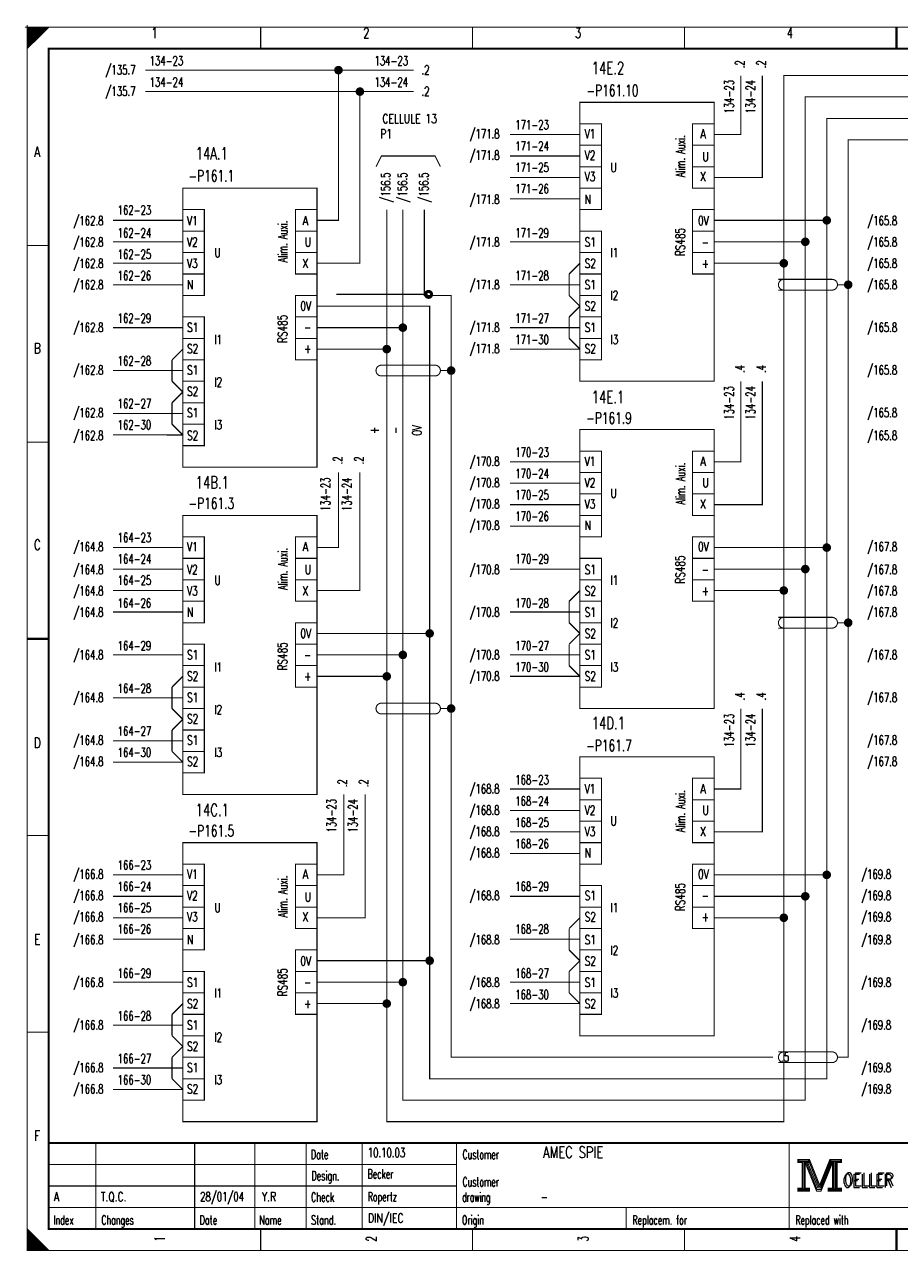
# Model space of a CAD drawing. Header units: centimetres. Extents: x 0 to 491, y -1040 to 69.
# Tile 48 of 181: x 50 to 70, y -640 to -611. Entities that reach past the tile are written whole.
import ezdxf
from ezdxf.enums import TextEntityAlignment as Align

# ---------------------------------------------------------------- set-up
doc = ezdxf.new("R2010")
doc.units = ezdxf.units.CM
doc.header["$MEASUREMENT"] = 0
doc.linetypes.add('GESTRICHELT', pattern=[3.75, 3, -0.75])
doc.layers.get('0').update_dxf_attribs({"color": 9, "linetype": 'CONTINUOUS'})
doc.styles.get("Standard").update_dxf_attribs({"font": 'romans.shx', "bigfont": 'TXT.shx'})

# ---------------------------------------------------------------- blocks, each defined once
blk = doc.blocks.new('BCIRCLE_FILLED')
at = {"color": 0, "linetype": 'Continuous', "const_width": 1, "flags": 128}
blk.add_lwpolyline([(0.5, 0, 1), (-0.5, 0, 1)], format="xyb", close=True, dxfattribs=at)

msp = doc.modelspace()

# ---------------------------------------------------------------- linework, layer by layer
at = {"color": 0}
for points, const_width in [([(50, -611.45), (50, -611.55)], 0.025), ([(50, -611.45), (50, -611.55)], 0.025), ([(50, -611.45), (50, -611.55)], 0.025), ([(50, -611.45), (50, -611.55)], 0.025), ([(50, -611.45), (50, -611.55)], 0.025), ([(50, -611.45), (50, -611.55)], 0.025), ([(50, -611.45), (50, -611.55)], 0.025), ([(50, -611.45), (50, -611.55)], 0.025), ([(50, -611.45), (50, -611.55)], 0.025), ([(50, -611.45), (50, -611.55)], 0.025), ([(50, -611.45), (50, -611.55)], 0.025), ([(50, -611.45), (50, -611.55)], 0.025), ([(70.25, -612), (70.25, -611.5)], 0.05), ([(49.95, -611.5), (50.05, -611.5)], 0.025), ([(49.95, -611.5), (50.05, -611.5)], 0.025), ([(49.95, -611.5), (50.05, -611.5)], 0.025), ([(49.95, -611.5), (50.05, -611.5)], 0.025), ([(49.95, -611.5), (50.05, -611.5)], 0.025), ([(49.95, -611.5), (50.05, -611.5)], 0.025), ([(49.95, -611.5), (50.05, -611.5)], 0.025), ([(49.95, -611.5), (50.05, -611.5)], 0.025), ([(49.95, -611.5), (50.05, -611.5)], 0.025), ([(49.95, -611.5), (50.05, -611.5)], 0.025), ([(49.95, -611.5), (50.05, -611.5)], 0.025), ([(49.95, -611.5), (50.05, -611.5)], 0.025), ([(55.438, -611.5), (55.438, -612)], 0.025), ([(60.375, -611.5), (60.375, -612)], 0.025), ([(65.312, -611.5), (65.312, -612)], 0.025), ([(70.25, -611.5), (70.25, -612)], 0.025), ([(50, -616.583), (50.5, -616.583)], 0.025), ([(62.625, -617.25), (62.875, -617)], 0.03), ([(62.625, -617.75), (62.625, -617.25)], 0.03), ([(62.875, -618), (62.625, -617.75)], 0.03), ([(62.625, -618.25), (62.875, -618)], 0.03), ([(62.625, -618.75), (62.625, -618.25)], 0.03), ([(62.875, -619), (62.625, -618.75)], 0.03), ([(53.375, -619.25), (53.625, -619)], 0.03), ([(53.375, -619.75), (53.375, -619.25)], 0.03), ([(53.625, -620), (53.375, -619.75)], 0.03), ([(53.375, -620.25), (53.625, -620)], 0.03), ([(53.375, -620.75), (53.375, -620.25)], 0.03), ([(53.625, -621), (53.375, -620.75)], 0.03), ([(50, -621.167), (50.5, -621.167)], 0.025), ([(53.625, -621), (53.25, -621)], 0.03), ([(62.625, -624.875), (62.875, -624.625)], 0.03), ([(62.625, -625.375), (62.625, -624.875)], 0.03), ([(62.875, -625.625), (62.625, -625.375)], 0.03), ([(50.5, -625.75), (50, -625.75)], 0.05), ([(50, -625.75), (50.5, -625.75)], 0.025), ([(62.625, -625.875), (62.875, -625.625)], 0.03), ([(62.625, -626.375), (62.625, -625.875)], 0.03), ([(53.375, -626.875), (53.625, -626.625)], 0.03), ([(62.875, -626.625), (62.625, -626.375)], 0.03), ([(53.375, -627.375), (53.375, -626.875)], 0.03), ([(53.625, -627.625), (53.375, -627.375)], 0.03), ([(53.375, -627.875), (53.625, -627.625)], 0.03), ([(53.375, -628.375), (53.375, -627.875)], 0.03), ([(53.625, -628.625), (53.375, -628.375)], 0.03), ([(50, -630.333), (50.5, -630.333)], 0.025), ([(62.625, -632.5), (62.875, -632.25)], 0.03), ([(62.625, -633), (62.625, -632.5)], 0.03), ([(62.875, -633.25), (62.625, -633)], 0.03), ([(62.625, -633.5), (62.875, -633.25)], 0.03), ([(62.625, -634), (62.625, -633.5)], 0.03), ([(62.875, -634.25), (62.625, -634)], 0.03), ([(53.375, -634.5), (53.625, -634.25)], 0.03), ([(53.375, -635), (53.375, -634.5)], 0.03), ([(50, -634.917), (50.5, -634.917)], 0.025), ([(53.625, -635.25), (53.375, -635)], 0.03), ([(53.375, -635.5), (53.625, -635.25)], 0.03), ([(53.375, -636), (53.375, -635.5)], 0.03), ([(53.625, -636.25), (53.375, -636)], 0.03), ([(90, -637.5), (50.5, -637.5)], 0.05), ([(51.6, -639.5), (51.6, -637.5)], 0.025), ([(53.9, -639.5), (53.9, -637.5)], 0.025), ([(55.3, -639.5), (55.3, -637.5)], 0.025), ([(56.5, -637.5), (56.5, -639.5)], 0.025), ([(57.8, -637.5), (57.8, -639.5)], 0.025), ([(60, -637.5), (60, -639.5)], 0.025), ([(67.75, -637.5), (67.75, -639.5)], 0.025), ([(50.5, -638), (60, -638)], 0.025), ([(68.15, -637.95), (68.4, -638.58)], 0.025), ([(68.47, -638.51), (68.7, -637.94)], 0.025), ([(50.5, -638.5), (60, -638.5)], 0.025), ([(68.4, -638.58), (68.46, -638.58)], 0.025), ([(50.5, -639), (72, -639)], 0.025), ([(63.95, -639), (63.95, -639.5)], 0.025), ([(55.438, -640), (55.438, -639.5)], 0.025), ([(60.375, -640), (60.375, -639.5)], 0.025), ([(65.312, -640), (65.312, -639.5)], 0.025), ([(70.25, -639.5), (70.25, -640)], 0.05), ([(70.25, -640), (70.25, -639.5)], 0.025), ([(50.475, -640), (50.475, -639.975)], 0.025)]:
    msp.add_lwpolyline(points, dxfattribs=dict(at, const_width=const_width))
at = {"color": 0, "const_width": 0.025, "flags": 128}
for points in [[(50, -625.75), (50, -611.5), (90.5, -611.5), (90.5, -640), (50, -640), (50, -625.75)], [(50, -611.5), (50.5, -611.5), (50, -612), (50, -611.5)], [(50.025, -611.5), (50.025, -611.975), (50.05, -611.95), (50.05, -611.5), (50.075, -611.5), (50.075, -611.925), (50.1, -611.9), (50.1, -611.5), (50.125, -611.5), (50.125, -611.875), (50.15, -611.85), (50.15, -611.5), (50.175, -611.5), (50.175, -611.825), (50.2, -611.8)], [(50.2, -611.8), (50.2, -611.5), (50.225, -611.5), (50.225, -611.775), (50.25, -611.75), (50.25, -611.5), (50.275, -611.5), (50.275, -611.725), (50.3, -611.7), (50.3, -611.5), (50.325, -611.5), (50.325, -611.675), (50.35, -611.65), (50.35, -611.5), (50.375, -611.5)], [(50.375, -611.5), (50.375, -611.625), (50.4, -611.6), (50.4, -611.5), (50.425, -611.5), (50.425, -611.575), (50.45, -611.55), (50.45, -611.5), (50.475, -611.5), (50.475, -611.525)], [(59, -612.5), (52.75, -612.5)], [(56.75, -616), (57.25, -616), (57.25, -612.5)], [(66, -614), (66.625, -614), (66.625, -612.625)], [(66, -615), (67.125, -615), (67.125, -612.625)], [(67.625, -617), (67.625, -612.625), (77, -612.625), (77, -619), (75.25, -619)], [(59, -613), (52.75, -613)], [(56.75, -617), (57.75, -617), (57.75, -613)], [(86.625, -624.125), (86.625, -636.625), (77.5, -636.625), (77.5, -613.125), (68.125, -613.125), (68.125, -616.5)], [(68.625, -616), (68.625, -613.625), (77.875, -613.625), (77.875, -618), (75.25, -618)], [(61.25, -614), (62.875, -614)], [(59.625, -614.75), (59.5, -614.5), (58.25, -614.5), (58.125, -614.75)], [(62.875, -614.5), (61.25, -614.5)], [(61.25, -615), (62.875, -615)], [(62.875, -615.5), (61.25, -615.5)], [(58.75, -615.75), (58.75, -618.5), (56.75, -618.5)], [(58.375, -615.75), (58.375, -619)], [(59.875, -619.5), (59.875, -617.75), (59.25, -617.75), (59.25, -615.75)], [(52, -616), (53.625, -616)], [(66, -616), (68.625, -616), (68.625, -631.25)], [(53.625, -616.5), (52, -616.5)], [(62.875, -616.5), (61.25, -616.5)], [(66, -616.5), (68.125, -616.5), (68.125, -631.75)], [(52, -617), (53.625, -617)], [(66, -617), (67.625, -617), (67.625, -632.25)], [(53.625, -617.5), (52, -617.5)], [(62.875, -617.5), (61.25, -617.5)], [(59.375, -633.25), (59.375, -618), (56.75, -618)], [(53.625, -618.5), (52, -618.5)], [(56.75, -626.125), (58.75, -626.125), (58.75, -618.5)], [(62.875, -618.5), (61.25, -618.5)], [(56.75, -619), (58.375, -619), (58.375, -626.625)], [(62.875, -619), (61.25, -619)], [(53.625, -619.5), (52, -619.5)], [(59.625, -627.375), (59.875, -627.375), (59.875, -619.5), (59.625, -619.5)], [(66, -621.625), (66.625, -621.625), (66.625, -619.75)], [(66, -622.625), (67.125, -622.625), (67.125, -619.75)], [(53.625, -620.5), (52, -620.5)], [(53.625, -621), (52, -621)], [(61.25, -621.625), (62.875, -621.625)], [(56.75, -623.625), (57.25, -623.625), (57.25, -621.875)], [(56.75, -624.625), (57.75, -624.625), (57.75, -621.875)], [(62.875, -622.125), (61.25, -622.125)], [(61.25, -622.625), (62.875, -622.625)], [(62.875, -623.125), (61.25, -623.125)], [(52, -623.625), (53.625, -623.625)], [(68.625, -623.625), (66, -623.625)], [(53.625, -624.125), (52, -624.125)], [(62.875, -624.125), (61.25, -624.125)], [(68.125, -624.125), (66, -624.125)], [(52, -624.625), (53.625, -624.625)], [(67.625, -624.625), (66, -624.625)], [(53.625, -625.125), (52, -625.125)], [(62.875, -625.125), (61.25, -625.125)], [(59.375, -625.625), (56.75, -625.625)], [(53.625, -626.125), (52, -626.125)], [(58.75, -633.75), (58.75, -626.125)], [(62.875, -626.125), (61.25, -626.125)], [(56.75, -626.625), (58.375, -626.625), (58.375, -634.25)], [(62.875, -626.625), (61.25, -626.625)], [(53.625, -627.125), (52, -627.125)], [(67.375, -635.5), (59.875, -635.5), (59.875, -627.375)], [(66, -629.25), (66.625, -629.25), (66.625, -627.375)], [(66, -630.25), (67.125, -630.25), (67.125, -627.375)], [(52, -628.125), (53.625, -628.125)], [(52, -628.625), (53.625, -628.625)], [(56.75, -631.25), (57.375, -631.25), (57.375, -629.375)], [(56.75, -632.25), (57.875, -632.25), (57.875, -629.375)], [(61.25, -629.25), (62.875, -629.25)], [(62.875, -629.75), (61.25, -629.75)], [(61.25, -630.25), (62.875, -630.25)], [(62.875, -630.75), (61.25, -630.75)], [(52, -631.25), (53.625, -631.25)], [(56.75, -633.25), (59.375, -633.25), (59.375, -636), (68.625, -636), (68.625, -631.25), (66, -631.25)], [(53.625, -631.75), (52, -631.75)], [(56.75, -633.75), (58.75, -633.75), (58.75, -636.5), (68.125, -636.5), (68.125, -631.75), (66, -631.75)], [(62.875, -631.75), (61.25, -631.75)], [(52, -632.25), (53.625, -632.25)], [(56.75, -634.25), (58.375, -634.25), (58.375, -637), (67.625, -637), (67.625, -632.25), (66, -632.25)], [(53.625, -632.75), (52, -632.75)], [(62.875, -632.75), (61.25, -632.75)], [(53.625, -633.75), (52, -633.75)], [(62.875, -633.75), (61.25, -633.75)], [(62.875, -634.25), (61.25, -634.25)], [(53.625, -634.75), (52, -634.75)], [(53.625, -635.75), (52, -635.75)], [(53.625, -636.25), (52, -636.25)], [(67.95, -637.88), (67.95, -637.95), (68.05, -637.95), (68.05, -638.55), (67.95, -638.55), (67.95, -638.62), (68.22, -638.62), (68.22, -638.55), (68.12, -638.55), (68.12, -637.95), (68.22, -637.95), (68.22, -637.88), (67.95, -637.88)], [(68.07, -637.93), (68.07, -638.57), (68.1, -638.57), (68.1, -637.93)], [(68.12, -637.95), (68.39, -638.62), (68.49, -638.62), (68.76, -637.95)], [(68.18, -637.95), (68.42, -638.54), (68.46, -638.54)], [(68.22, -637.88), (68.46, -638.48), (68.7, -637.88)], [(68.22, -637.95), (68.44, -638.51), (68.47, -638.51)], [(68.46, -638.58), (68.49, -638.58), (68.74, -637.95)], [(68.46, -638.54), (68.48, -638.54), (68.72, -637.95)], [(68.76, -637.95), (68.76, -638.55), (68.66, -638.55), (68.66, -638.62), (68.71, -638.62)], [(68.7, -637.88), (68.7, -637.95), (68.8, -637.95), (68.8, -638.55), (68.7, -638.55), (68.7, -638.62), (68.97, -638.62), (68.97, -638.55), (68.87, -638.55), (68.87, -637.95), (68.97, -637.95), (68.97, -637.88), (68.7, -637.88)], [(68.78, -637.93), (68.78, -638.57), (68.83, -638.57), (68.83, -637.93), (68.85, -637.93), (68.85, -638.57)], [(50, -639.5), (50, -640), (50.5, -640), (50, -639.5), (50.025, -639.525), (50.025, -640), (50.05, -640), (50.05, -639.55), (50.075, -639.575), (50.075, -640), (50.1, -640), (50.1, -639.6), (50.125, -639.625), (50.125, -640), (50.15, -640)], [(50.15, -640), (50.15, -639.65), (50.175, -639.675), (50.175, -640), (50.2, -640), (50.2, -639.7), (50.225, -639.725), (50.225, -640), (50.25, -640), (50.25, -639.75), (50.275, -639.775), (50.275, -640), (50.3, -640), (50.3, -639.8), (50.325, -639.825)], [(50.325, -639.825), (50.325, -640), (50.35, -640), (50.35, -639.85), (50.375, -639.875), (50.375, -640), (50.4, -640), (50.4, -639.9), (50.425, -639.925), (50.425, -640), (50.45, -640), (50.45, -639.95), (50.475, -639.975)]]:
    msp.add_lwpolyline(points, dxfattribs=at)
at = {"color": 0, "flags": 128}
for points, const_width in [([(50, -611.5), (90.5, -611.5), (90.5, -640), (50, -640)], 0.025), ([(50.5, -612), (90, -612), (90, -639.5), (50.5, -639.5)], 0.05), ([(50.5, -612), (90, -612), (90, -639.5), (50.5, -639.5)], 0.025), ([(62.875, -613.25), (66, -613.25), (66, -619.75), (62.875, -619.75)], 0.025), ([(62.875, -613.75), (63.375, -613.75), (63.375, -614.25), (62.875, -614.25)], 0.025), ([(65.5, -613.75), (66, -613.75), (66, -614.25), (65.5, -614.25)], 0.025), ([(62.875, -614.25), (63.375, -614.25), (63.375, -614.75), (62.875, -614.75)], 0.025), ([(65.5, -614.25), (66, -614.25), (66, -614.75), (65.5, -614.75)], 0.025), ([(62.875, -614.75), (63.375, -614.75), (63.375, -615.25), (62.875, -615.25)], 0.025), ([(65.5, -614.75), (66, -614.75), (66, -615.25), (65.5, -615.25)], 0.025), ([(53.625, -615.25), (56.75, -615.25), (56.75, -621.75), (53.625, -621.75)], 0.025), ([(62.875, -615.25), (63.375, -615.25), (63.375, -615.75), (62.875, -615.75)], 0.025), ([(53.625, -615.75), (54.125, -615.75), (54.125, -616.25), (53.625, -616.25)], 0.025), ([(56.25, -615.75), (56.75, -615.75), (56.75, -616.25), (56.25, -616.25)], 0.025), ([(65.5, -615.75), (66, -615.75), (66, -616.25), (65.5, -616.25)], 0.025), ([(53.625, -616.25), (54.125, -616.25), (54.125, -616.75), (53.625, -616.75)], 0.025), ([(56.25, -616.25), (56.75, -616.25), (56.75, -616.75), (56.25, -616.75)], 0.025), ([(62.875, -616.25), (63.375, -616.25), (63.375, -616.75), (62.875, -616.75)], 0.025), ([(65.5, -616.25), (66, -616.25), (66, -616.75), (65.5, -616.75)], 0.025), ([(53.625, -616.75), (54.125, -616.75), (54.125, -617.25), (53.625, -617.25)], 0.025), ([(56.25, -616.75), (56.75, -616.75), (56.75, -617.25), (56.25, -617.25)], 0.025), ([(62.875, -616.75), (63.375, -616.75), (63.375, -617.25), (62.875, -617.25)], 0.025), ([(65.5, -616.75), (66, -616.75), (66, -617.25), (65.5, -617.25)], 0.025), ([(53.625, -617.25), (54.125, -617.25), (54.125, -617.75), (53.625, -617.75)], 0.025), ([(62.875, -617.25), (63.375, -617.25), (63.375, -617.75), (62.875, -617.75)], 0.025), ([(56.25, -617.75), (56.75, -617.75), (56.75, -618.25), (56.25, -618.25)], 0.025), ([(62.875, -617.75), (63.375, -617.75), (63.375, -618.25), (62.875, -618.25)], 0.025), ([(53.625, -618.25), (54.125, -618.25), (54.125, -618.75), (53.625, -618.75)], 0.025), ([(56.25, -618.25), (56.75, -618.25), (56.75, -618.75), (56.25, -618.75)], 0.025), ([(62.875, -618.25), (63.375, -618.25), (63.375, -618.75), (62.875, -618.75)], 0.025), ([(53.625, -618.75), (54.125, -618.75), (54.125, -619.25), (53.625, -619.25)], 0.025), ([(56.25, -618.75), (56.75, -618.75), (56.75, -619.25), (56.25, -619.25)], 0.025), ([(62.875, -618.75), (63.375, -618.75), (63.375, -619.25), (62.875, -619.25)], 0.025), ([(53.625, -619.25), (54.125, -619.25), (54.125, -619.75), (53.625, -619.75)], 0.025), ([(53.625, -619.75), (54.125, -619.75), (54.125, -620.25), (53.625, -620.25)], 0.025), ([(53.625, -620.25), (54.125, -620.25), (54.125, -620.75), (53.625, -620.75)], 0.025), ([(53.625, -620.75), (54.125, -620.75), (54.125, -621.25), (53.625, -621.25)], 0.025), ([(62.875, -620.875), (66, -620.875), (66, -627.375), (62.875, -627.375)], 0.025), ([(62.875, -621.375), (63.375, -621.375), (63.375, -621.875), (62.875, -621.875)], 0.025), ([(65.5, -621.375), (66, -621.375), (66, -621.875), (65.5, -621.875)], 0.025), ([(62.875, -621.875), (63.375, -621.875), (63.375, -622.375), (62.875, -622.375)], 0.025), ([(65.5, -621.875), (66, -621.875), (66, -622.375), (65.5, -622.375)], 0.025), ([(62.875, -622.375), (63.375, -622.375), (63.375, -622.875), (62.875, -622.875)], 0.025), ([(65.5, -622.375), (66, -622.375), (66, -622.875), (65.5, -622.875)], 0.025), ([(53.625, -622.875), (56.75, -622.875), (56.75, -629.375), (53.625, -629.375)], 0.025), ([(62.875, -622.875), (63.375, -622.875), (63.375, -623.375), (62.875, -623.375)], 0.025), ([(53.625, -623.375), (54.125, -623.375), (54.125, -623.875), (53.625, -623.875)], 0.025), ([(56.25, -623.375), (56.75, -623.375), (56.75, -623.875), (56.25, -623.875)], 0.025), ([(65.5, -623.375), (66, -623.375), (66, -623.875), (65.5, -623.875)], 0.025), ([(53.625, -623.875), (54.125, -623.875), (54.125, -624.375), (53.625, -624.375)], 0.025), ([(56.25, -623.875), (56.75, -623.875), (56.75, -624.375), (56.25, -624.375)], 0.025), ([(62.875, -623.875), (63.375, -623.875), (63.375, -624.375), (62.875, -624.375)], 0.025), ([(65.5, -623.875), (66, -623.875), (66, -624.375), (65.5, -624.375)], 0.025), ([(53.625, -624.375), (54.125, -624.375), (54.125, -624.875), (53.625, -624.875)], 0.025), ([(56.25, -624.375), (56.75, -624.375), (56.75, -624.875), (56.25, -624.875)], 0.025), ([(62.875, -624.375), (63.375, -624.375), (63.375, -624.875), (62.875, -624.875)], 0.025), ([(65.5, -624.375), (66, -624.375), (66, -624.875), (65.5, -624.875)], 0.025), ([(53.625, -624.875), (54.125, -624.875), (54.125, -625.375), (53.625, -625.375)], 0.025), ([(62.875, -624.875), (63.375, -624.875), (63.375, -625.375), (62.875, -625.375)], 0.025), ([(56.25, -625.375), (56.75, -625.375), (56.75, -625.875), (56.25, -625.875)], 0.025), ([(62.875, -625.375), (63.375, -625.375), (63.375, -625.875), (62.875, -625.875)], 0.025), ([(53.625, -625.875), (54.125, -625.875), (54.125, -626.375), (53.625, -626.375)], 0.025), ([(56.25, -625.875), (56.75, -625.875), (56.75, -626.375), (56.25, -626.375)], 0.025), ([(62.875, -625.875), (63.375, -625.875), (63.375, -626.375), (62.875, -626.375)], 0.025), ([(53.625, -626.375), (54.125, -626.375), (54.125, -626.875), (53.625, -626.875)], 0.025), ([(56.25, -626.375), (56.75, -626.375), (56.75, -626.875), (56.25, -626.875)], 0.025), ([(62.875, -626.375), (63.375, -626.375), (63.375, -626.875), (62.875, -626.875)], 0.025), ([(53.625, -626.875), (54.125, -626.875), (54.125, -627.375), (53.625, -627.375)], 0.025), ([(53.625, -627.375), (54.125, -627.375), (54.125, -627.875), (53.625, -627.875)], 0.025), ([(53.625, -627.875), (54.125, -627.875), (54.125, -628.375), (53.625, -628.375)], 0.025), ([(53.625, -628.375), (54.125, -628.375), (54.125, -628.875), (53.625, -628.875)], 0.025), ([(62.875, -628.5), (66, -628.5), (66, -635), (62.875, -635)], 0.025), ([(62.875, -629), (63.375, -629), (63.375, -629.5), (62.875, -629.5)], 0.025), ([(65.5, -629), (66, -629), (66, -629.5), (65.5, -629.5)], 0.025), ([(62.875, -629.5), (63.375, -629.5), (63.375, -630), (62.875, -630)], 0.025), ([(65.5, -629.5), (66, -629.5), (66, -630), (65.5, -630)], 0.025), ([(62.875, -630), (63.375, -630), (63.375, -630.5), (62.875, -630.5)], 0.025), ([(65.5, -630), (66, -630), (66, -630.5), (65.5, -630.5)], 0.025), ([(53.625, -630.5), (56.75, -630.5), (56.75, -637), (53.625, -637)], 0.025), ([(62.875, -630.5), (63.375, -630.5), (63.375, -631), (62.875, -631)], 0.025), ([(53.625, -631), (54.125, -631), (54.125, -631.5), (53.625, -631.5)], 0.025), ([(56.25, -631), (56.75, -631), (56.75, -631.5), (56.25, -631.5)], 0.025), ([(65.5, -631), (66, -631), (66, -631.5), (65.5, -631.5)], 0.025), ([(53.625, -631.5), (54.125, -631.5), (54.125, -632), (53.625, -632)], 0.025), ([(56.25, -631.5), (56.75, -631.5), (56.75, -632), (56.25, -632)], 0.025), ([(62.875, -631.5), (63.375, -631.5), (63.375, -632), (62.875, -632)], 0.025), ([(65.5, -631.5), (66, -631.5), (66, -632), (65.5, -632)], 0.025), ([(53.625, -632), (54.125, -632), (54.125, -632.5), (53.625, -632.5)], 0.025), ([(56.25, -632), (56.75, -632), (56.75, -632.5), (56.25, -632.5)], 0.025), ([(62.875, -632), (63.375, -632), (63.375, -632.5), (62.875, -632.5)], 0.025), ([(65.5, -632), (66, -632), (66, -632.5), (65.5, -632.5)], 0.025), ([(53.625, -632.5), (54.125, -632.5), (54.125, -633), (53.625, -633)], 0.025), ([(62.875, -632.5), (63.375, -632.5), (63.375, -633), (62.875, -633)], 0.025), ([(56.25, -633), (56.75, -633), (56.75, -633.5), (56.25, -633.5)], 0.025), ([(62.875, -633), (63.375, -633), (63.375, -633.5), (62.875, -633.5)], 0.025), ([(53.625, -633.5), (54.125, -633.5), (54.125, -634), (53.625, -634)], 0.025), ([(56.25, -633.5), (56.75, -633.5), (56.75, -634), (56.25, -634)], 0.025), ([(62.875, -633.5), (63.375, -633.5), (63.375, -634), (62.875, -634)], 0.025), ([(53.625, -634), (54.125, -634), (54.125, -634.5), (53.625, -634.5)], 0.025), ([(56.25, -634), (56.75, -634), (56.75, -634.5), (56.25, -634.5)], 0.025), ([(62.875, -634), (63.375, -634), (63.375, -634.5), (62.875, -634.5)], 0.025), ([(53.625, -634.5), (54.125, -634.5), (54.125, -635), (53.625, -635)], 0.025), ([(53.625, -635), (54.125, -635), (54.125, -635.5), (53.625, -635.5)], 0.025), ([(53.625, -635.5), (54.125, -635.5), (54.125, -636), (53.625, -636)], 0.025), ([(53.625, -636), (54.125, -636), (54.125, -636.5), (53.625, -636.5)], 0.025), ([(67.97, -637.9), (68.2, -637.9), (68.2, -637.93), (67.97, -637.93)], 0.025), ([(68.72, -637.9), (68.95, -637.9), (68.95, -637.93), (68.72, -637.93)], 0.025), ([(67.97, -638.57), (68.2, -638.57), (68.2, -638.6), (67.97, -638.6)], 0.025), ([(68.68, -638.57), (68.95, -638.57), (68.95, -638.6), (68.68, -638.6)], 0.025)]:
    msp.add_lwpolyline(points, close=True, dxfattribs=dict(at, const_width=const_width))
at = {"color": 0, "linetype": 'GESTRICHELT', "const_width": 0.025, "flags": 128}
for points in [[(69.125, -617.5), (69.125, -614.125), (78.375, -614.125), (78.375, -615.125)], [(68.875, -625.375), (69.125, -625.375), (69.125, -617.5), (68.875, -617.5)], [(68.875, -635.5), (69.125, -635.5), (69.125, -625.375)]]:
    msp.add_lwpolyline(points, dxfattribs=at)
for points in [[(67.625, -617.375, 1), (67.625, -617.625, 1)], [(68.75, -617.625, 1), (68.75, -617.375, 1)], [(58.25, -619.375, 1), (58.25, -619.625, 1)], [(59.5, -619.625, 1), (59.5, -619.375, 1)], [(67.625, -625.25, 1), (67.625, -625.5, 1)], [(68.75, -625.5, 1), (68.75, -625.25, 1)], [(58.25, -627.25, 1), (58.25, -627.5, 1)], [(59.5, -627.5, 1), (59.5, -627.25, 1)], [(67.625, -635.375, 1), (67.625, -635.625, 1)], [(68.75, -635.625, 1), (68.75, -635.375, 1)]]:
    msp.add_lwpolyline(points, format="xyb", dxfattribs=at)
at = {"color": 0, "linetype": 'GESTRICHELT'}
for points, const_width in [([(67.5, -617.375), (68.75, -617.375)], 0.025), ([(59.325, -617.725), (57.2, -617.725)], 0.03), ([(67.5, -617.625), (68.75, -617.625)], 0.025), ([(58.25, -619.375), (59.5, -619.375)], 0.025), ([(58.25, -619.625), (59.5, -619.625)], 0.025), ([(67.5, -625.25), (68.75, -625.25)], 0.025), ([(67.5, -625.5), (68.75, -625.5)], 0.025), ([(58.25, -627.25), (59.5, -627.25)], 0.025), ([(58.25, -627.5), (59.5, -627.5)], 0.025), ([(67.5, -635.375), (68.75, -635.375)], 0.025), ([(67.5, -635.625), (68.75, -635.625)], 0.025)]:
    msp.add_lwpolyline(points, dxfattribs=dict(at, const_width=const_width))
at = {"color": 0, "const_width": 0.07, "flags": 128}
msp.add_lwpolyline([(59.42, -617.725, 1), (59.28, -617.725, 1)], format="xyb", close=True, dxfattribs=at)

# ---------------------------------------------------------------- block references
at = {"color": 0, "xscale": 0.1, "yscale": 0.1, "zscale": 0.1}
for p in [(57.25, -612.5), (57.75, -613), (68.625, -616), (68.125, -616.5), (67.625, -617), (69.125, -617.5), (58.75, -618.5), (58.375, -619), (59.875, -619.5), (68.625, -623.625), (68.125, -624.125), (67.625, -624.625), (69.125, -625.375), (59.375, -625.625), (58.75, -626.125), (58.375, -626.625), (59.875, -627.375), (68.625, -631.25), (68.125, -631.75), (67.625, -632.25), (59.375, -633.25), (58.75, -633.75), (58.375, -634.25)]:
    msp.add_blockref('BCIRCLE_FILLED', p, dxfattribs=at)

# ---------------------------------------------------------------- texts
at = {"color": 0}
for s, height, width, p in [('1', 0.238, 0.672, (52.965, -611.514)), ('2', 0.238, 0.672, (57.899, -611.514)), ('3', 0.238, 0.672, (62.832, -611.514)), ('4', 0.238, 0.672, (67.766, -611.514)), ('A', 0.214, 0.76, (65.743, -613.878)), ('A', 0.238, 0.76, (50.233, -614.283)), ('X', 0.214, 0.76, (65.743, -614.872)), ('A', 0.214, 0.76, (56.479, -615.901)), ('S1', 0.2143, 0.716, (63.116, -616.398)), ('X', 0.214, 0.76, (56.479, -616.895)), ('S2', 0.2143, 0.716, (63.116, -616.895)), ('S1', 0.2143, 0.716, (63.116, -617.392)), ('S2', 0.2143, 0.716, (63.116, -617.889)), ('S1', 0.2143, 0.716, (53.853, -618.385)), ('S1', 0.2143, 0.716, (63.116, -618.385)), ('B', 0.238, 0.76, (50.233, -618.861)), ('S2', 0.2143, 0.716, (53.853, -618.882)), ('S2', 0.2143, 0.716, (63.116, -618.882)), ('S1', 0.2143, 0.716, (53.853, -619.379)), ('S2', 0.2143, 0.716, (53.853, -619.876)), ('S1', 0.2143, 0.716, (53.853, -620.373)), ('S2', 0.2143, 0.716, (53.853, -620.905)), ('A', 0.214, 0.76, (65.743, -621.509)), ('X', 0.214, 0.76, (65.743, -622.502)), ('C', 0.238, 0.76, (50.233, -623.439)), ('A', 0.214, 0.76, (56.479, -623.496)), ('S1', 0.2143, 0.716, (63.116, -624.029)), ('X', 0.214, 0.76, (56.479, -624.526)), ('S2', 0.2143, 0.716, (63.116, -624.526)), ('S1', 0.2143, 0.716, (63.116, -625.022)), ('S2', 0.2143, 0.716, (63.116, -625.519)), ('S1', 0.2143, 0.716, (53.853, -626.016)), ('S1', 0.2143, 0.716, (63.116, -626.016)), ('S2', 0.2143, 0.716, (53.853, -626.513)), ('S2', 0.2143, 0.716, (63.116, -626.513)), ('S1', 0.2143, 0.716, (53.853, -627.01)), ('S2', 0.2143, 0.716, (53.853, -627.507)), ('D', 0.238, 0.76, (50.233, -628.053)), ('S1', 0.2143, 0.716, (53.853, -628.004)), ('S2', 0.2143, 0.716, (53.853, -628.501)), ('A', 0.214, 0.76, (65.743, -629.139)), ('X', 0.214, 0.76, (65.743, -630.133)), ('A', 0.214, 0.76, (56.479, -631.127)), ('S1', 0.2143, 0.716, (63.116, -631.624)), ('X', 0.214, 0.76, (56.479, -632.121)), ('S2', 0.2143, 0.716, (63.116, -632.121)), ('E', 0.238, 0.76, (50.233, -632.632)), ('S1', 0.2143, 0.716, (63.116, -632.653)), ('S2', 0.2143, 0.716, (63.116, -633.15)), ('S1', 0.2143, 0.716, (53.853, -633.647)), ('S1', 0.2143, 0.716, (63.116, -633.647)), ('S2', 0.2143, 0.716, (53.853, -634.144)), ('S2', 0.2143, 0.716, (63.116, -634.144)), ('S1', 0.2143, 0.716, (53.853, -634.641)), ('S2', 0.2143, 0.716, (53.853, -635.138)), ('S1', 0.2143, 0.716, (53.853, -635.634)), ('S2', 0.2143, 0.716, (53.853, -636.131)), ('F', 0.238, 0.76, (50.233, -637.21))]:
    msp.add_text(s, height=height, dxfattribs=dict(at, width=width)).set_placement(p, align=Align.TOP_CENTER)
for s, height, width, p in [('134-23', 0.2143, 0.676, (52.852, -612.174)), ('14E.2', 0.2858, 0.6944, (63.15, -612.309)), ('.2', 0.2143, 0.684, (59.184, -612.387)), ('134-24', 0.2143, 0.676, (52.852, -612.671)), ('.2', 0.2143, 0.684, (59.184, -612.884)), ('CELLULE 13', 0.2143, 0.736, (58.273, -613.523)), ('CELLULE 13', 0.2143, 0.736, (58.273, -613.523)), ('171-23', 0.2143, 0.676, (61.37, -613.665)), ('P1', 0.2143, 0.716, (58.229, -613.878)), ('P1', 0.2143, 0.716, (58.229, -613.878)), ('V1', 0.2143, 0.716, (62.985, -613.878)), ('14A.1', 0.2858, 0.6944, (53.924, -614.297)), ('171-24', 0.2143, 0.676, (61.37, -614.162)), ('V2', 0.2143, 0.716, (62.985, -614.375)), ('171-25', 0.2143, 0.676, (61.37, -614.659)), ('V3', 0.2143, 0.716, (62.985, -614.872)), ('U', 0.214, 0.76, (63.585, -614.659)), ('171-26', 0.2143, 0.676, (61.37, -615.156)), ('N', 0.214, 0.76, (62.982, -615.404)), ('162-23', 0.2143, 0.676, (52.107, -615.653)), ('V1', 0.2143, 0.716, (53.722, -615.901)), ('162-24', 0.2143, 0.676, (52.107, -616.185)), ('171-29', 0.2143, 0.676, (61.37, -616.185)), ('V2', 0.2143, 0.716, (53.722, -616.398)), ('162-25', 0.2143, 0.676, (52.107, -616.682)), ('V3', 0.2143, 0.716, (53.722, -616.895)), ('U', 0.214, 0.76, (54.357, -616.646)), ('I1', 0.2143, 0.716, (63.585, -616.646)), ('162-26', 0.2143, 0.676, (52.107, -617.179)), ('171-28', 0.2143, 0.676, (61.37, -617.179)), ('N', 0.214, 0.76, (53.718, -617.392)), ('I2', 0.2143, 0.716, (63.585, -617.64)), ('162-29', 0.2143, 0.676, (52.107, -618.172)), ('171-27', 0.2143, 0.676, (61.37, -618.172)), ('I1', 0.2143, 0.716, (54.357, -618.669)), ('171-30', 0.2143, 0.676, (61.37, -618.669)), ('I3', 0.2143, 0.716, (63.585, -618.669)), ('162-28', 0.2143, 0.676, (52.107, -619.166)), ('I2', 0.2143, 0.716, (54.357, -619.663)), ('14E.1', 0.2858, 0.6944, (63.15, -619.975)), ('162-27', 0.2143, 0.676, (52.107, -620.16)), ('162-30', 0.2143, 0.676, (52.107, -620.657)), ('I3', 0.2143, 0.716, (54.357, -620.657)), ('170-23', 0.2143, 0.676, (61.37, -621.296)), ('V1', 0.2143, 0.716, (62.985, -621.509)), ('14B.1', 0.2858, 0.6944, (53.923, -621.963)), ('170-24', 0.2143, 0.676, (61.37, -621.793)), ('V2', 0.2143, 0.716, (62.985, -622.006)), ('170-25', 0.2143, 0.676, (61.37, -622.29)), ('U', 0.214, 0.76, (63.585, -622.254)), ('V3', 0.2143, 0.716, (62.985, -622.502)), ('170-26', 0.2143, 0.676, (61.37, -622.786)), ('N', 0.214, 0.76, (62.982, -622.999)), ('164-23', 0.2143, 0.676, (52.107, -623.283)), ('164-24', 0.2143, 0.676, (52.107, -623.78)), ('V1', 0.2143, 0.716, (53.722, -623.496)), ('170-29', 0.2143, 0.676, (61.37, -623.78)), ('V2', 0.2143, 0.716, (53.722, -624.029)), ('164-25', 0.2143, 0.676, (52.107, -624.277)), ('U', 0.214, 0.76, (54.357, -624.277)), ('I1', 0.2143, 0.716, (63.585, -624.277)), ('V3', 0.2143, 0.716, (53.722, -624.526)), ('164-26', 0.2143, 0.676, (52.107, -624.809)), ('170-28', 0.2143, 0.676, (61.37, -624.809)), ('N', 0.214, 0.76, (53.718, -625.022)), ('I2', 0.2143, 0.716, (63.585, -625.271)), ('164-29', 0.2143, 0.676, (52.107, -625.803)), ('170-27', 0.2143, 0.676, (61.37, -625.803)), ('I1', 0.2143, 0.716, (54.357, -626.3)), ('170-30', 0.2143, 0.676, (61.37, -626.3)), ('I3', 0.2143, 0.716, (63.585, -626.3)), ('164-28', 0.2143, 0.676, (52.107, -626.797)), ('I2', 0.2143, 0.716, (54.357, -627.294)), ('14D.1', 0.2858, 0.6944, (63.151, -627.571)), ('164-27', 0.2143, 0.676, (52.107, -627.791)), ('164-30', 0.2143, 0.676, (52.107, -628.288)), ('I3', 0.2143, 0.716, (54.357, -628.288)), ('168-23', 0.2143, 0.676, (61.37, -628.927)), ('V1', 0.2143, 0.716, (62.985, -629.139)), ('168-24', 0.2143, 0.676, (61.37, -629.423)), ('14C.1', 0.2858, 0.6944, (53.923, -629.594)), ('V2', 0.2143, 0.716, (62.985, -629.636)), ('168-25', 0.2143, 0.676, (61.37, -629.92)), ('U', 0.214, 0.76, (63.585, -629.885)), ('V3', 0.2143, 0.716, (62.985, -630.133)), ('168-26', 0.2143, 0.676, (61.37, -630.417)), ('N', 0.214, 0.76, (62.982, -630.63)), ('166-23', 0.2143, 0.676, (52.107, -630.914)), ('V1', 0.2143, 0.716, (53.722, -631.127)), ('166-24', 0.2143, 0.676, (52.107, -631.411)), ('168-29', 0.2143, 0.676, (61.37, -631.411)), ('V2', 0.2143, 0.716, (53.722, -631.624)), ('166-25', 0.2143, 0.676, (52.107, -631.908)), ('U', 0.214, 0.76, (54.357, -631.908)), ('I1', 0.2143, 0.716, (63.585, -631.908)), ('V3', 0.2143, 0.716, (53.722, -632.121)), ('166-26', 0.2143, 0.676, (52.107, -632.405)), ('168-28', 0.2143, 0.676, (61.37, -632.405)), ('N', 0.214, 0.76, (53.718, -632.653)), ('I2', 0.2143, 0.716, (63.585, -632.902)), ('166-29', 0.2143, 0.676, (52.107, -633.434)), ('168-27', 0.2143, 0.676, (61.37, -633.434)), ('I1', 0.2143, 0.716, (54.357, -633.895)), ('168-30', 0.2143, 0.676, (61.37, -633.931)), ('I3', 0.2143, 0.716, (63.585, -633.895)), ('166-28', 0.2143, 0.676, (52.107, -634.428)), ('I2', 0.2143, 0.716, (54.357, -634.925)), ('166-27', 0.2143, 0.676, (52.107, -635.422)), ('.5', 0.2143, 0.684, (67.56, -635.386)), ('166-30', 0.2143, 0.676, (52.107, -635.918)), ('I3', 0.2143, 0.716, (54.357, -635.918)), ('Date', 0.2143, 0.64, (56.605, -637.658)), ('Customer', 0.2143, 0.62, (60.14, -637.658)), ('Design.', 0.2143, 0.636571, (56.619, -638.154)), ('Customer', 0.2143, 0.62, (60.14, -638.296)), ('OELLER', 0.3096, 0.76, (68.996, -638.225)), ('OELLER', 0.3096, 0.76, (68.996, -638.225)), ('OELLER', 0.3096, 0.76, (69.032, -638.19)), ('Check', 0.2143, 0.632, (56.612, -638.651)), ('drawing', 0.2143, 0.6, (60.133, -638.651)), ('Index', 0.2143, 0.632, (50.609, -639.184)), ('Changes', 0.2143, 0.622857, (51.726, -639.184)), ('Date', 0.2143, 0.64, (54.015, -639.184)), ('Name', 0.2143, 0.64, (55.404, -639.184)), ('Stand.', 0.2143, 0.642667, (56.612, -639.184)), ('Origin', 0.2143, 0.626667, (60.127, -639.184)), ('Replacem. for', 0.21431, 0.627077, (64.097, -639.184)), ('Replaced with', 0.21431, 0.619692, (67.895, -639.184))]:
    msp.add_text(s, height=height, dxfattribs=dict(at, width=width)).set_placement(p, align=Align.TOP_LEFT)
for s, height, width, p in [('134-23', 0.2143, 0.676, (58.872, -612.174)), ('/135.7', 0.2143, 0.68, (52.522, -612.387)), ('/135.7', 0.2143, 0.68, (52.522, -612.884)), ('134-24', 0.2143, 0.676, (58.872, -612.671)), ('/171.8', 0.2143, 0.68, (61.004, -613.878)), ('/171.8', 0.2143, 0.68, (61.004, -614.375)), ('U', 0.214, 0.76, (65.879, -614.41)), ('/171.8', 0.2143, 0.68, (61.004, -615.404)), ('/162.8', 0.2143, 0.68, (51.776, -615.901)), ('0V', 0.2143, 0.716, (65.877, -615.901)), ('/165.8', 0.2143, 0.68, (70.268, -615.901)), ('/162.8', 0.2143, 0.68, (51.776, -616.398)), ('U', 0.214, 0.76, (56.616, -616.398)), ('/171.8', 0.2143, 0.68, (61.004, -616.398)), ('-', 0.214, 0.696, (65.882, -616.398)), ('/165.8', 0.2143, 0.68, (70.268, -616.398)), ('/162.8', 0.2143, 0.68, (51.776, -616.895)), ('/165.8', 0.2143, 0.68, (70.268, -616.895)), ('+', 0.214, 0.696, (65.88, -616.895)), ('/162.8', 0.2143, 0.68, (51.776, -617.392)), ('/171.8', 0.2143, 0.68, (61.004, -617.392)), ('/165.8', 0.2143, 0.68, (70.268, -617.392)), ('0V', 0.2143, 0.716, (56.613, -617.889)), ('/162.8', 0.2143, 0.68, (51.776, -618.385)), ('-', 0.214, 0.696, (56.618, -618.385)), ('/171.8', 0.2143, 0.68, (61.004, -618.385)), ('/165.8', 0.2143, 0.68, (70.268, -618.385)), ('+', 0.214, 0.696, (56.617, -618.882)), ('/171.8', 0.2143, 0.68, (61.004, -618.882)), ('/162.8', 0.2143, 0.68, (51.776, -619.379)), ('/165.8', 0.2143, 0.68, (70.268, -619.379)), ('/162.8', 0.2143, 0.68, (51.776, -620.373)), ('/165.8', 0.2143, 0.68, (70.268, -620.373)), ('/162.8', 0.2143, 0.68, (51.776, -620.905)), ('/165.8', 0.2143, 0.68, (70.268, -620.905)), ('/170.8', 0.2143, 0.68, (61.004, -621.509)), ('/170.8', 0.2143, 0.68, (61.004, -622.006)), ('U', 0.214, 0.76, (65.879, -622.006)), ('/170.8', 0.2143, 0.68, (61.004, -622.502)), ('/170.8', 0.2143, 0.68, (61.004, -622.999)), ('/164.8', 0.2143, 0.68, (51.776, -623.496)), ('0V', 0.2143, 0.716, (65.877, -623.496)), ('/167.8', 0.2143, 0.68, (70.268, -623.496)), ('/164.8', 0.2143, 0.68, (51.776, -624.029)), ('U', 0.214, 0.76, (56.616, -624.029)), ('/170.8', 0.2143, 0.68, (61.004, -624.029)), ('/167.8', 0.2143, 0.68, (70.268, -624.029)), ('-', 0.214, 0.696, (65.882, -624.029)), ('/164.8', 0.2143, 0.68, (51.776, -624.526)), ('+', 0.214, 0.696, (65.88, -624.526)), ('/167.8', 0.2143, 0.68, (70.268, -624.526)), ('/164.8', 0.2143, 0.68, (51.776, -625.022)), ('/170.8', 0.2143, 0.68, (61.004, -625.022)), ('/167.8', 0.2143, 0.68, (70.268, -625.022)), ('0V', 0.2143, 0.716, (56.613, -625.519)), ('/164.8', 0.2143, 0.68, (51.776, -626.016)), ('/170.8', 0.2143, 0.68, (61.004, -626.016)), ('/167.8', 0.2143, 0.68, (70.268, -626.016)), ('-', 0.214, 0.696, (56.618, -626.016)), ('+', 0.214, 0.696, (56.617, -626.513)), ('/170.8', 0.2143, 0.68, (61.004, -626.513)), ('/164.8', 0.2143, 0.68, (51.776, -627.01)), ('/167.8', 0.2143, 0.68, (70.268, -627.01)), ('/164.8', 0.2143, 0.68, (51.776, -628.004)), ('/167.8', 0.2143, 0.68, (70.268, -628.004)), ('/164.8', 0.2143, 0.68, (51.776, -628.501)), ('/167.8', 0.2143, 0.68, (70.268, -628.501)), ('/168.8', 0.2143, 0.68, (61.004, -629.139)), ('/168.8', 0.2143, 0.68, (61.004, -629.636)), ('U', 0.214, 0.76, (65.879, -629.636)), ('/168.8', 0.2143, 0.68, (61.004, -630.133)), ('/168.8', 0.2143, 0.68, (61.004, -630.63)), ('/166.8', 0.2143, 0.68, (51.776, -631.127)), ('0V', 0.2143, 0.716, (65.877, -631.127)), ('/169.8', 0.2143, 0.68, (70.126, -631.127)), ('/166.8', 0.2143, 0.68, (51.776, -631.624)), ('U', 0.214, 0.76, (56.616, -631.659)), ('/168.8', 0.2143, 0.68, (61.004, -631.624)), ('-', 0.214, 0.696, (65.882, -631.624)), ('/169.8', 0.2143, 0.68, (70.126, -631.624)), ('/166.8', 0.2143, 0.68, (51.776, -632.121)), ('+', 0.214, 0.696, (65.88, -632.121)), ('/169.8', 0.2143, 0.68, (70.126, -632.121)), ('/166.8', 0.2143, 0.68, (51.776, -632.653)), ('/168.8', 0.2143, 0.68, (61.004, -632.653)), ('/169.8', 0.2143, 0.68, (70.126, -632.653)), ('0V', 0.2143, 0.716, (56.613, -633.15)), ('/166.8', 0.2143, 0.68, (51.776, -633.647)), ('-', 0.214, 0.696, (56.618, -633.647)), ('/168.8', 0.2143, 0.68, (61.004, -633.647)), ('/169.8', 0.2143, 0.68, (70.126, -633.647)), ('+', 0.214, 0.696, (56.617, -634.144)), ('/168.8', 0.2143, 0.68, (61.004, -634.144)), ('/166.8', 0.2143, 0.68, (51.776, -634.641)), ('/169.8', 0.2143, 0.68, (70.126, -634.641)), ('/166.8', 0.2143, 0.68, (51.776, -635.634)), ('/169.8', 0.2143, 0.68, (70.126, -635.634)), ('/166.8', 0.2143, 0.68, (51.776, -636.131)), ('/169.8', 0.2143, 0.68, (70.126, -636.131))]:
    msp.add_text(s, height=height, dxfattribs=dict(at, width=width)).set_placement(p, align=Align.TOP_RIGHT)
for s, width, p in [('.2', 0.684, (66.495, -612.458)), ('.2', 0.684, (66.992, -612.458)), ('/156.5', 0.68, (58.243, -615.582)), ('/156.5', 0.68, (58.633, -615.582)), ('/156.5', 0.68, (59.13, -615.582)), ('.4', 0.684, (66.495, -619.557)), ('.4', 0.684, (66.992, -619.557)), ('.2', 0.684, (57.125, -621.686)), ('.2', 0.684, (57.622, -621.686)), ('.4', 0.684, (66.495, -627.187)), ('.4', 0.684, (66.992, -627.187)), ('.2', 0.684, (57.232, -629.21)), ('.2', 0.684, (57.729, -629.21))]:
    msp.add_text(s, height=0.2143, rotation=90, dxfattribs=dict(at, width=width)).set_placement(p, align=Align.TOP_LEFT)
for s, height, width, p in [('-P161.10', 0.2619, 0.689, (63.028, -613.185)), ('-P161.1', 0.2619, 0.691429, (53.757, -615.173)), ('-P161.9', 0.2619, 0.691429, (63.02, -620.816)), ('-P161.3', 0.2619, 0.691429, (53.757, -622.803)), ('-P161.7', 0.2619, 0.691429, (63.02, -628.447)), ('-P161.5', 0.2619, 0.691429, (53.757, -630.434)), ('10.10.03', 0.2143, 0.678, (57.934, -637.892)), ('AMEC SPIE', 0.2619, 0.752889, (62.016, -637.923)), ('Becker', 0.2143, 0.626667, (57.927, -638.389)), ('A', 0.214, 0.76, (50.621, -638.921)), ('T.Q.C.', 0.2143, 0.728, (51.716, -638.921)), ('28/01/04', 0.2143, 0.678, (54.029, -638.921)), ('Y.R', 0.2143, 0.738667, (55.467, -638.921)), ('Ropertz', 0.2143, 0.622857, (57.932, -638.921)), ('-', 0.214, 0.696, (61.965, -638.921)), ('DIN/IEC', 0.2143, 0.750857, (57.935, -639.418))]:
    msp.add_text(s, height=height, dxfattribs=dict(at, width=width)).set_placement(p, align=Align.BOTTOM_LEFT)
at = {"color": 0, "width": 0.676}
for s, p in [('134-23', (66.523, -612.728)), ('134-24', (67.02, -612.728)), ('134-23', (66.523, -619.862)), ('134-24', (67.02, -619.862)), ('134-23', (57.118, -621.991)), ('134-24', (57.615, -621.991)), ('134-23', (66.523, -627.493)), ('134-24', (67.02, -627.493)), ('134-23', (57.26, -629.48)), ('134-24', (57.757, -629.48))]:
    msp.add_text(s, height=0.2143, rotation=90, dxfattribs=at).set_placement(p, align=Align.BOTTOM_RIGHT)
at = {"color": 0}
for s, height, width, p in [('Alim. Auxi.', 0.21431, 0.655273, (65.388, -614.503)), ('Alim. Auxi.', 0.21431, 0.655273, (56.124, -616.49)), ('+', 0.214, 0.696, (58.254, -620.891)), ('-', 0.214, 0.696, (58.751, -620.891)), ('0V', 0.2143, 0.716, (59.248, -620.891)), ('Alim. Auxi.', 0.21431, 0.655273, (65.388, -622.133)), ('Alim. Auxi.', 0.21431, 0.655273, (56.124, -624.121)), ('Alim. Auxi.', 0.21431, 0.655273, (65.388, -629.764)), ('Alim. Auxi.', 0.21431, 0.655273, (56.124, -631.752))]:
    msp.add_text(s, height=height, rotation=90, dxfattribs=dict(at, width=width)).set_placement(p, align=Align.BOTTOM_CENTER)
for s, height, width, p in [('RS485', 0.2143, 0.7072, (65.104, -616.504)), ('RS485', 0.2143, 0.7072, (55.84, -618.527)), ('RS485', 0.2143, 0.7072, (65.104, -624.135)), ('RS485', 0.2143, 0.7072, (55.84, -626.158)), ('RS485', 0.2143, 0.7072, (65.104, -631.766)), ('RS485', 0.2143, 0.7072, (55.84, -633.753)), ('1', 0.238, 0.672, (52.965, -639.73)), ('2', 0.238, 0.672, (57.899, -639.73)), ('3', 0.238, 0.672, (62.832, -639.73)), ('4', 0.238, 0.672, (67.766, -639.73))]:
    msp.add_text(s, height=height, rotation=90, dxfattribs=dict(at, width=width)).set_placement(p, align=Align.TOP_CENTER)

doc.saveas('drawing.dxf')
